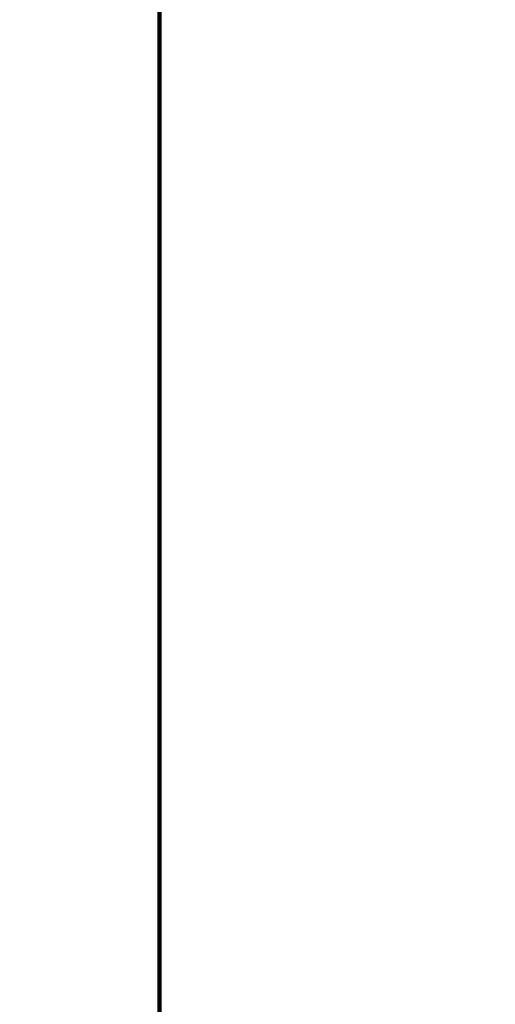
# Model space of a CAD drawing. Header units: metres. Extents: x 2193651 to 2201499, y 493187 to 494493.
# Tile 33 of 76: x 2199336 to 2199363, y 493924 to 493979. Entities that reach past the tile are written whole.
import ezdxf

# ---------------------------------------------------------------- set-up
doc = ezdxf.new("R2010")
doc.units = ezdxf.units.M
doc.set_wipeout_variables(frame=1)
doc.layers.add('Border', color=3, linetype='Continuous')
doc.layers.add('p', color=7, linetype='Continuous')

# ---------------------------------------------------------------- blocks, each defined once
blk = doc.blocks.new('ж9итдщд')
at = {"layer": 'p', "color": 251, "linetype": 'Continuous', "true_color": 0x5d5d5d}
blk.add_lwpolyline([(2196435.932, 493898.826), (2196424.532, 493908.606), (2196413.212, 493919.166), (2196374.972, 493953.266), (2196370.152, 493948.206), (2196339.852, 493915.646), (2196338.312, 493907.726), (2196342.692, 493900.826), (2196394.152, 493850.226), (2196431.732, 493892.246)], close=True, dxfattribs=at)
at = {"color": 7, "lineweight": 0, "true_color": 0xffffff}
blk.add_wipeout([(2197379.001, 493517.103), (2197495.512, 493517.103), (2197495.512, 494487.366), (2196201.796, 494487.366), (2196201.796, 493187.366), (2197495.512, 493187.366), (2197495.512, 493517.103), (2196554.68, 493517.103), (2196554.68, 493858.249), (2197070.734, 494090.366), (2197224.867, 494090.366), (2197276.818, 493979.65), (2197379.001, 493803.734)], dxfattribs=at)

msp = doc.modelspace()

# ---------------------------------------------------------------- block references
at = {"color": 1, "lineweight": 100}
msp.add_blockref('ж9итдщд', (3000, 0), dxfattribs=at)

# ---------------------------------------------------------------- next in the draw order: linework, layer by layer
at = {"layer": 'Border', "color": 7, "lineweight": 15, "const_width": 0.25, "flags": 128}
msp.add_lwpolyline([(2199343.912, 494101.166), (2200559.912, 494101.166), (2200559.912, 493507.166), (2199343.912, 493507.166)], close=True, dxfattribs=at)

doc.saveas('drawing.dxf')
